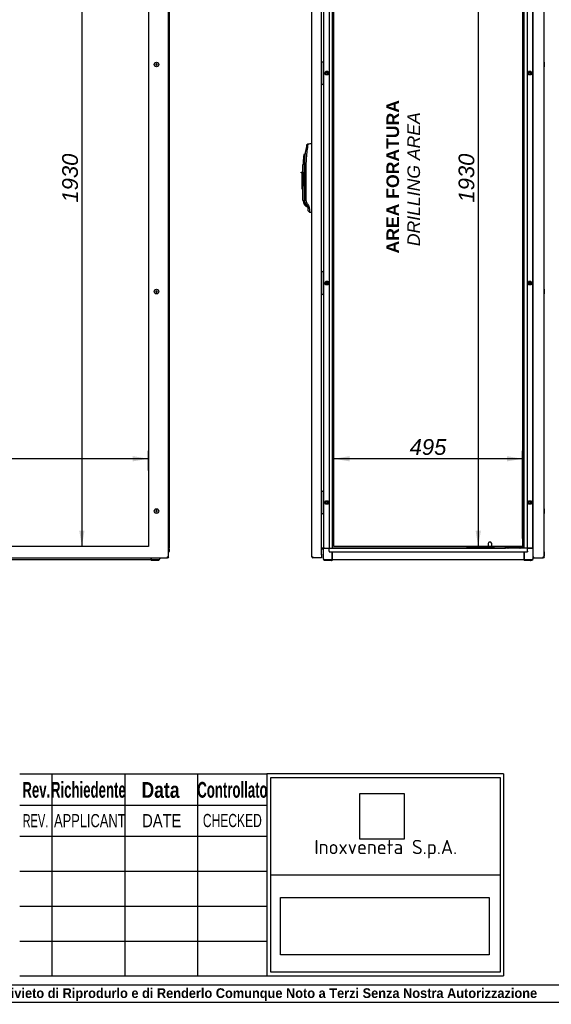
# Model space of a CAD drawing. Extents: x -10 to 412, y 11 to 308.
# Tile 2 of 10: x 115 to 208, y 11 to 183. Entities that reach past the tile are written whole.
import ezdxf
from ezdxf.lldxf.tags import DXFTag

# ---------------------------------------------------------------- set-up
doc = ezdxf.new("R2010")
doc.units = 0
doc.layers.get('0').update_dxf_attribs({"linetype": 'CONTINUOUS'})
for name, color, linetype in [('_TRANSLATION', 7, 'CONTINUOUS'), ('AE00198_03', 7, 'CONTINUOUS'), ('AE00219_00', 7, 'CONTINUOUS'), ('AE00219_03', 7, 'CONTINUOUS'), ('AE00368_00', 7, 'CONTINUOUS'), ('AE00500_10', 7, 'CONTINUOUS'), ('AE00992_10', 7, 'CONTINUOUS'), ('AE00992_15', 7, 'CONTINUOUS'), ('DEFAULT', 7, 'CONTINUOUS'), ('DV2__TRANSLATION', 7, 'CONTINUOUS'), ('DV6__TRANSLATION', 7, 'CONTINUOUS'), ('F0000000_08', 7, 'CONTINUOUS'), ('F0000001_35', 7, 'CONTINUOUS'), ('F0000001_41', 7, 'CONTINUOUS'), ('M0000000_06', 7, 'CONTINUOUS'), ('M0000000_14', 7, 'CONTINUOUS'), ('M0000000_39', 7, 'CONTINUOUS'), ('M0000000_40', 7, 'CONTINUOUS'), ('M0000000_52', 7, 'CONTINUOUS'), ('M0000000_56', 7, 'CONTINUOUS')]:
    doc.layers.add(name, color=color, linetype=linetype)
doc.styles.add('SEACAD_ARIAL', font='arial.ttf')
doc.styles.add('SEACAD_ARIAL_NARROW', font='ARIALN.TTF', dxfattribs={"width": 0.8})
doc.styles.add('SEACAD_ARIALB', font='arialbd.ttf', dxfattribs={"width": 0.9})
doc.styles.add('SEACAD_ARIALI', font='ariali.ttf')
tags = doc.linetypes.add('CENTER2', pattern=[28.575, 19.05, -3.175, 3.175, -3.175]).pattern_tags.tags
tags[10:11] = [DXFTag(74, 4), DXFTag(75, 0), DXFTag(340, '0'), DXFTag(46, 0.0), DXFTag(50, 0.0), DXFTag(44, 0.0), DXFTag(45, 0.0)]
tags[8:9] = [DXFTag(74, 4), DXFTag(75, 0), DXFTag(340, '0'), DXFTag(46, 0.0), DXFTag(50, 0.0), DXFTag(44, 0.0), DXFTag(45, 0.0)]
tags[6:7] = [DXFTag(74, 4), DXFTag(75, 0), DXFTag(340, '0'), DXFTag(46, 0.0), DXFTag(50, 0.0), DXFTag(44, 0.0), DXFTag(45, 0.0)]
tags[4:5] = [DXFTag(74, 4), DXFTag(75, 0), DXFTag(340, '0'), DXFTag(46, 0.0), DXFTag(50, 0.0), DXFTag(44, 0.0), DXFTag(45, 0.0)]
doc.dimstyles.new('ISO', dxfattribs={"dimtxt": 2.75, "dimasz": 2.75, "dimexe": 1.375, "dimexo": 1.375, "dimgap": 0.6875, "dimtad": 1, "dimdec": 1, "dimlfac": 15, "dimtxsty": 'SEACAD_ARIAL', "dimblk1": '_SE_FILLED', "dimblk2": '_SE_FILLED', "dimsah": 1, "dimcen": 1.375, "dimazin": 3, "dimtfac": 0.7, "dimtdec": 3, "dimtmove": 0, "dimatfit": 3})
picture_1 = doc.add_image_def('image1.jpg', size_in_pixel=(55, 57))
picture_2 = doc.add_image_def('image2.bmp', size_in_pixel=(138, 38))

# ---------------------------------------------------------------- blocks, each defined once
blk = doc.blocks.new('SE1')
at = {"layer": 'AE00198_03', "color": 7, "linetype": 'CONTINUOUS'}
for p, q in [((168.19, 175.06), (168.16, 175.06)), ((168.16, 174.36), (168.19, 174.36)), ((168.19, 172.06), (168.16, 172.06)), ((168.16, 171.36), (168.19, 171.36)), ((168.19, 138.4), (168.16, 138.4)), ((168.16, 137.7), (168.19, 137.7)), ((168.19, 135.4), (168.16, 135.4)), ((168.16, 134.7), (168.19, 134.7)), ((168.19, 100.06), (168.16, 100.06)), ((168.16, 99.36), (168.19, 99.36)), ((168.19, 97.06), (168.16, 97.06)), ((168.16, 96.36), (168.19, 96.36))]:
    blk.add_line(p, q, dxfattribs=at)
at = {"layer": 'AE00219_00', "color": 7, "linetype": 'CONTINUOUS'}
for p, q in [((194.07, 90.25), (194.09, 90.23)), ((194.49, 90.23), (194.09, 90.23)), ((194.09, 90.23), (194.09, 90.21)), ((194.49, 90.23), (194.52, 90.25)), ((194.49, 90.21), (194.49, 90.23)), ((195.74, 90.25), (195.76, 90.23)), ((196.16, 90.23), (195.76, 90.23)), ((195.76, 90.23), (195.76, 90.21)), ((196.16, 90.23), (196.18, 90.25)), ((196.16, 90.21), (196.16, 90.23)), ((200.74, 90.25), (200.76, 90.23)), ((201.16, 90.23), (200.76, 90.23)), ((200.76, 90.23), (200.76, 90.21)), ((201.16, 90.23), (201.18, 90.25)), ((201.16, 90.21), (201.16, 90.23)), ((202.41, 90.25), (202.43, 90.23)), ((202.83, 90.23), (202.43, 90.23)), ((202.43, 90.23), (202.43, 90.21)), ((202.83, 90.23), (202.85, 90.25)), ((202.83, 90.21), (202.83, 90.23))]:
    blk.add_line(p, q, dxfattribs=at)
at = {"layer": 'AE00219_03', "color": 7, "linetype": 'CONTINUOUS'}
for p, q in [((207.11, 175.11), (207.09, 175.11)), ((207.09, 174.31), (207.11, 174.31)), ((207.11, 174.31), (207.11, 175.11)), ((207.11, 135.45), (207.09, 135.45)), ((207.09, 134.65), (207.11, 134.65)), ((207.11, 134.65), (207.11, 135.45)), ((207.11, 97.11), (207.09, 97.11)), ((207.09, 96.31), (207.11, 96.31)), ((207.11, 96.31), (207.11, 97.11)), ((207.11, 89.61), (207.09, 89.61)), ((207.11, 88.81), (207.11, 89.61)), ((207.09, 88.81), (207.11, 88.81))]:
    blk.add_line(p, q, dxfattribs=at)
at = {"layer": 'AE00368_00', "color": 7, "linetype": 'CONTINUOUS'}
for p, q in [((193.66, 90.25), (193.61, 90.25)), ((193.61, 90.25), (193.61, 90.21)), ((194.97, 90.21), (194.97, 90.25)), ((195.28, 90.25), (195.28, 90.21)), ((196.64, 90.21), (196.64, 90.25)), ((200.33, 90.25), (200.28, 90.25)), ((200.28, 90.25), (200.28, 90.21)), ((201.64, 90.21), (201.64, 90.25)), ((201.95, 90.25), (201.95, 90.21)), ((203.31, 90.21), (203.31, 90.25))]:
    blk.add_line(p, q, dxfattribs=at)
for centre, start, end in [((193.87, 90.2), 16.6015, 90), ((194.72, 90.2), 90, 163.3985), ((195.53, 90.2), 16.6015, 90), ((196.39, 90.2), 90, 163.3985), ((200.53, 90.2), 16.6015, 90), ((201.39, 90.2), 90, 163.3985), ((202.2, 90.2), 16.6015, 90), ((203.05, 90.2), 90, 163.3985)]:
    blk.add_arc(centre, 0.0467, start, end, dxfattribs=at)
at = {"layer": 'AE00500_10', "color": 7, "linetype": 'CONTINUOUS'}
for p, q in [((205.09, 175.03), (205.13, 175.03)), ((205.13, 174.4), (205.09, 174.4)), ((168.7, 173.22), (168.88, 173.53)), ((168.88, 172.9), (168.7, 173.21)), ((168.77, 173.21), (168.92, 173.46)), ((168.92, 172.96), (168.77, 173.21)), ((168.88, 173.53), (169.24, 173.53)), ((169.24, 172.9), (168.88, 172.9)), ((168.92, 173.46), (169.2, 173.46)), ((169.2, 172.96), (168.92, 172.96)), ((169.2, 173.46), (169.35, 173.21)), ((169.35, 173.21), (169.2, 172.96)), ((169.24, 173.53), (169.42, 173.22)), ((169.42, 173.21), (169.24, 172.9)), ((204.17, 173.22), (204.35, 173.53)), ((204.35, 172.9), (204.17, 173.21)), ((204.24, 173.21), (204.38, 173.46)), ((204.38, 172.96), (204.24, 173.21)), ((204.35, 173.53), (204.71, 173.53)), ((204.71, 172.9), (204.35, 172.9)), ((204.38, 173.46), (204.67, 173.46)), ((204.67, 172.96), (204.38, 172.96)), ((204.67, 173.46), (204.82, 173.21)), ((204.82, 173.21), (204.67, 172.96)), ((204.71, 173.53), (204.89, 173.22)), ((204.89, 173.21), (204.71, 172.9)), ((205.09, 172.03), (205.13, 172.03)), ((205.13, 171.4), (205.09, 171.4)), ((205.09, 138.36), (205.13, 138.36)), ((205.13, 137.73), (205.09, 137.73)), ((168.7, 136.55), (168.88, 136.86)), ((168.88, 136.24), (168.7, 136.55)), ((168.77, 136.55), (168.92, 136.8)), ((168.92, 136.3), (168.77, 136.55)), ((168.88, 136.86), (169.24, 136.86)), ((169.24, 136.23), (168.88, 136.23)), ((168.92, 136.8), (169.2, 136.8)), ((169.2, 136.3), (168.92, 136.3)), ((169.2, 136.8), (169.35, 136.55)), ((169.35, 136.55), (169.2, 136.3)), ((169.24, 136.86), (169.42, 136.55)), ((169.42, 136.55), (169.24, 136.24)), ((204.17, 136.55), (204.35, 136.86)), ((204.35, 136.24), (204.17, 136.55)), ((204.24, 136.55), (204.38, 136.8)), ((204.38, 136.3), (204.24, 136.55)), ((204.35, 136.86), (204.71, 136.86)), ((204.71, 136.23), (204.35, 136.23)), ((204.38, 136.8), (204.67, 136.8)), ((204.67, 136.3), (204.38, 136.3)), ((204.67, 136.8), (204.82, 136.55)), ((204.82, 136.55), (204.67, 136.3)), ((204.71, 136.86), (204.89, 136.55)), ((204.89, 136.55), (204.71, 136.24)), ((205.09, 135.36), (205.13, 135.36)), ((205.13, 134.73), (205.09, 134.73)), ((205.09, 100.03), (205.13, 100.03)), ((168.7, 98.22), (168.88, 98.53)), ((168.88, 97.9), (168.7, 98.21)), ((168.77, 98.21), (168.92, 98.46)), ((168.92, 97.96), (168.77, 98.21)), ((168.88, 98.53), (169.24, 98.53)), ((168.92, 98.46), (169.2, 98.46)), ((169.2, 98.46), (169.35, 98.21)), ((169.35, 98.21), (169.2, 97.96)), ((169.24, 98.53), (169.42, 98.22)), ((169.42, 98.21), (169.24, 97.9)), ((204.17, 98.22), (204.35, 98.53)), ((204.35, 97.9), (204.17, 98.21)), ((204.24, 98.21), (204.38, 98.46)), ((204.38, 97.96), (204.24, 98.21)), ((204.35, 98.53), (204.71, 98.53)), ((204.38, 98.46), (204.67, 98.46)), ((204.67, 98.46), (204.82, 98.21)), ((204.82, 98.21), (204.67, 97.96)), ((204.71, 98.53), (204.89, 98.22)), ((204.89, 98.21), (204.71, 97.9)), ((205.13, 99.4), (205.09, 99.4)), ((169.24, 97.9), (168.88, 97.9)), ((169.2, 97.96), (168.92, 97.96)), ((204.71, 97.9), (204.35, 97.9)), ((204.67, 97.96), (204.38, 97.96)), ((205.09, 97.03), (205.13, 97.03)), ((205.13, 96.4), (205.09, 96.4))]:
    blk.add_line(p, q, dxfattribs=at)
for centre in [(169.06, 173.21), (204.53, 173.21), (169.06, 136.55), (204.53, 136.55), (169.06, 98.21), (204.53, 98.21)]:
    blk.add_circle(centre, 0.164, dxfattribs=at)
for centre, radius, start, end in [((168.7, 173.21), 0.00333, 150, 210), ((169.06, 173.21), 0.2, 75, 15), ((168.88, 173.52), 0.00333, 90, 150), ((168.88, 172.9), 0.00333, 210, 270), ((169.24, 173.52), 0.00333, 30, 90), ((169.24, 172.9), 0.00333, 270, 330), ((169.42, 173.21), 0.00333, 330, 30), ((204.17, 173.21), 0.00333, 150, 210), ((204.53, 173.21), 0.2, 75, 15), ((204.35, 173.52), 0.00333, 90, 150), ((204.35, 172.9), 0.00333, 210, 270), ((204.71, 173.52), 0.00333, 30, 90), ((204.71, 172.9), 0.00333, 270, 330), ((204.88, 173.21), 0.00333, 330, 30), ((168.7, 136.55), 0.00333, 150, 210), ((169.06, 136.55), 0.2, 75, 15), ((168.88, 136.86), 0.00333, 90, 150), ((168.88, 136.24), 0.00333, 210, 270), ((169.24, 136.86), 0.00333, 30, 90), ((169.24, 136.24), 0.00333, 270, 330), ((169.42, 136.55), 0.00333, 330, 30), ((204.17, 136.55), 0.00333, 150, 210), ((204.53, 136.55), 0.2, 75, 15), ((204.35, 136.86), 0.00333, 90, 150), ((204.35, 136.24), 0.00333, 210, 270), ((204.71, 136.86), 0.00333, 30, 90), ((204.71, 136.24), 0.00333, 270, 330), ((204.88, 136.55), 0.00333, 330, 30), ((168.7, 98.21), 0.00333, 150, 210), ((169.06, 98.21), 0.2, 75, 15), ((168.88, 98.52), 0.00333, 90, 150), ((169.24, 98.52), 0.00333, 30, 90), ((169.42, 98.21), 0.00333, 330, 30), ((204.17, 98.21), 0.00333, 150, 210), ((204.53, 98.21), 0.2, 75, 15), ((204.35, 98.52), 0.00333, 90, 150), ((204.71, 98.52), 0.00333, 30, 90), ((204.88, 98.21), 0.00333, 330, 30), ((168.88, 97.9), 0.00333, 210, 270), ((169.24, 97.9), 0.00333, 270, 330), ((204.35, 97.9), 0.00333, 210, 270), ((204.71, 97.9), 0.00333, 270, 330)]:
    blk.add_arc(centre, radius, start, end, dxfattribs=at)
at = {"layer": 'AE00992_10', "color": 7, "linetype": 'CONTINUOUS'}
for p, q in [((165.75, 160.82), (165.52, 160.63)), ((166.41, 160.85), (166.43, 160.85)), ((165.16, 158.28), (164.96, 158.3)), ((165.26, 159.14), (165.06, 158.97)), ((165.2, 157.18), (165.23, 158.28)), ((165.23, 158.37), (165.37, 159.69)), ((165.23, 158.28), (165.23, 158.37)), ((165.31, 159.14), (165.26, 159.14)), ((165.59, 159.65), (165.37, 159.69)), ((164.89, 155.92), (164.89, 157.18)), ((165.09, 157.18), (165.09, 151.02)), ((165.2, 151.03), (165.2, 157.18)), ((165.42, 157.18), (165.42, 151.03)), ((164.56, 155.78), (164.56, 155.92)), ((164.56, 155.92), (164.73, 155.92)), ((164.73, 155.78), (164.56, 155.78)), ((164.73, 155.92), (164.89, 155.92)), ((164.73, 155.92), (164.73, 155.78)), ((164.73, 153.52), (164.73, 155.78)), ((164.89, 155.92), (164.89, 153.52)), ((164.73, 152.92), (164.73, 153.52)), ((164.89, 153.52), (164.73, 153.52)), ((164.89, 153.52), (164.89, 153.47)), ((164.89, 151.02), (164.89, 153.47)), ((164.73, 152.92), (164.89, 152.92)), ((165.28, 150.08), (165.13, 150.26)), ((165.28, 150.08), (165.42, 149.95)), ((165.39, 150.32), (165.4, 150.32)), ((165.46, 150.23), (165.4, 150.32)), ((165.42, 149.95), (165.76, 149.8)), ((165.44, 150.2), (165.5, 150.17)), ((165.64, 150.37), (165.46, 150.23)), ((165.66, 149.96), (165.46, 150.23)), ((165.64, 150.37), (165.84, 150.1)), ((165.84, 150.1), (165.66, 149.96)), ((165.76, 149.82), (165.66, 149.96)), ((165.94, 149.93), (165.76, 149.82)), ((165.84, 150.1), (165.94, 149.93)), ((165.83, 149.17), (165.83, 149.62)), ((166.05, 149.5), (165.83, 149.62)), ((165.83, 149.17), (166.06, 148.93)), ((166.06, 148.93), (166.06, 148.93)), ((166.43, 148.91), (166.41, 148.92))]:
    blk.add_line(p, q, dxfattribs=at)
for centre, radius, start, end in [((183.41, 157.18), 18.21, 169.0809, 172.0958), ((184.38, 157.77), 18.88, 170.6918, 174.277), ((174.56, 157.18), 9.66, 173.3301, 180), ((174.56, 157.18), 9.66, 169.3078, 173.3301), ((174.56, 157.18), 9.46, 173.3301, 180), ((181.05, 156.86), 15.95, 171.7754, 174.8738), ((183.41, 157.18), 18.21, 173.6973, 173.7967), ((183.37, 157.18), 17.95, 172.0905, 180.0053), ((166.23, 151.02), 1.33, 180, 214.7721), ((166.23, 151.02), 1.13, 180, 226.2292), ((165.06, 149), 1.27, 72.2752, 86.6201), ((166.52, 151.03), 1.1, 180.0222, 216.789), ((165.49, 149.62), 0.333, 359.9994, 36.8112), ((165.21, 149.51), 0.845, 359.3937, 29.8475), ((180.41, 149.29), 14.36, 179.1395, 181.4422)]:
    blk.add_arc(centre, radius, start, end, dxfattribs=at)
for centre, major_axis, start_param, end_param in [((166.45, 159.68), (33.43, 1.17), 1.570796, 1.590473), ((166.45, 150.08), (33.43, -1.17), 4.701927, 4.712389)]:
    blk.add_ellipse(centre, major_axis=major_axis, ratio=0.034878, start_param=start_param, end_param=end_param, dxfattribs=at)
for points, degree, knots in [([(165.39, 150.32), (165.3, 150.48), (165.25, 150.66), (165.2, 150.84), (165.2, 151.03)], 2, [0, 0, 0, 0.5, 0.5, 1, 1, 1]), ([(165.69, 149.93), (165.69, 149.92), (165.69, 149.91), (165.7, 149.9), (165.71, 149.89), (165.71, 149.88), (165.72, 149.87), (165.72, 149.86), (165.73, 149.85), (165.73, 149.85), (165.74, 149.84), (165.74, 149.83), (165.75, 149.83), (165.75, 149.82), (165.75, 149.82), (165.75, 149.81), (165.76, 149.81), (165.76, 149.81), (165.76, 149.81), (165.76, 149.81), (165.76, 149.8), (165.76, 149.8), (165.76, 149.8)], 3, [0, 0, 0, 0, 0.0259325, 0.051743, 0.0774354, 0.1030134, 0.128481, 0.1538419, 0.1791003, 0.2042602, 0.2293255, 0.2543005, 0.2791893, 0.303996, 0.328725, 0.3533805, 0.3779669, 0.4024885, 0.4269496, 0.4513548, 0.4757085, 0.5000152, 0.5000152, 0.5000152, 0.5000152])]:
    blk.add_open_spline(points, degree=degree, knots=knots, dxfattribs=at)
at = {"layer": 'AE00992_15', "color": 7, "linetype": 'CONTINUOUS'}
blk.add_line((170.13, 157.58), (170.13, 158.84), dxfattribs=at)
for centre, start, end in [((169.99, 158.85), 358.2353, 60), ((169.99, 157.58), 300, 1.6795)]:
    blk.add_arc(centre, 0.133, start, end, dxfattribs=at)
at = {"layer": 'DV2__TRANSLATION', "color": 7, "linetype": 'CENTER2'}
for p, q in [((170.29, 90.55), (170.29, 219.21)), ((203.29, 219.21), (203.29, 90.55)), ((203.29, 90.55), (170.29, 90.55))]:
    blk.add_line(p, q, dxfattribs=at)
at = {"layer": 'F0000000_08', "color": 7, "linetype": 'CONTINUOUS'}
for p, q in [((168.16, 175.17), (168.18, 175.2)), ((168.19, 171.25), (168.19, 175.18)), ((168.22, 175.21), (168.23, 175.21)), ((168.23, 175.21), (168.26, 175.21)), ((168.26, 175.21), (168.43, 175.21)), ((168.43, 175.21), (168.46, 175.21)), ((168.49, 175.18), (168.49, 171.25)), ((168.18, 171.23), (168.16, 171.26)), ((168.21, 171.21), (168.22, 171.21)), ((168.23, 171.21), (168.22, 171.21)), ((168.26, 171.21), (168.23, 171.21)), ((168.43, 171.21), (168.26, 171.21)), ((168.46, 171.21), (168.43, 171.21)), ((168.16, 138.5), (168.18, 138.53)), ((168.19, 134.58), (168.19, 138.51)), ((168.22, 138.55), (168.23, 138.55)), ((168.23, 138.55), (168.26, 138.55)), ((168.26, 138.55), (168.43, 138.55)), ((168.43, 138.55), (168.46, 138.55)), ((168.49, 138.51), (168.49, 134.58)), ((168.18, 134.56), (168.16, 134.59)), ((168.21, 134.55), (168.22, 134.55)), ((168.23, 134.55), (168.22, 134.55)), ((168.26, 134.55), (168.23, 134.55)), ((168.43, 134.55), (168.26, 134.55)), ((168.46, 134.55), (168.43, 134.55)), ((168.16, 100.17), (168.18, 100.2)), ((168.19, 96.25), (168.19, 100.18)), ((168.22, 100.21), (168.23, 100.21)), ((168.23, 100.21), (168.26, 100.21)), ((168.26, 100.21), (168.43, 100.21)), ((168.43, 100.21), (168.46, 100.21)), ((168.49, 100.18), (168.49, 96.25)), ((168.18, 96.23), (168.16, 96.26)), ((168.21, 96.21), (168.22, 96.21)), ((168.23, 96.21), (168.22, 96.21)), ((168.26, 96.21), (168.23, 96.21)), ((168.43, 96.21), (168.26, 96.21)), ((168.46, 96.21), (168.43, 96.21))]:
    blk.add_line(p, q, dxfattribs=at)
for centre, start, end in [((168.21, 175.18), 90, 143.1301), ((168.23, 175.18), 90, 180), ((168.46, 175.18), 0, 90), ((168.21, 171.25), 216.8699, 270), ((168.23, 171.25), 180, 270), ((168.46, 171.25), 270, 0), ((168.21, 138.51), 90, 143.1301), ((168.23, 138.51), 90, 180), ((168.46, 138.51), 0, 90), ((168.21, 134.58), 216.8699, 270), ((168.23, 134.58), 180, 270), ((168.46, 134.58), 270, 0), ((168.21, 100.18), 90, 143.1301), ((168.23, 100.18), 90, 180), ((168.46, 100.18), 0, 90), ((168.21, 96.25), 216.8699, 270), ((168.23, 96.25), 180, 270), ((168.46, 96.25), 270, 0)]:
    blk.add_arc(centre, 0.0333, start, end, dxfattribs=at)
at = {"layer": 'F0000001_35', "color": 7, "linetype": 'CONTINUOUS'}
for p, q in [((166.43, 88.73), (166.43, 221.03)), ((168.16, 89.21), (168.16, 220.55)), ((166.43, 88.73), (166.61, 88.73)), ((168.16, 88.55), (166.61, 88.55)), ((166.61, 88.55), (166.61, 88.55)), ((168.16, 89.21), (168.01, 89.21)), ((168.01, 89.21), (168.16, 89.21)), ((168.01, 89.21), (168.01, 89.21)), ((168.01, 89.21), (168.01, 89.21)), ((168.16, 89.21), (168.16, 88.73)), ((168.16, 88.73), (168.16, 88.55))]:
    blk.add_line(p, q, dxfattribs=at)
for centre, radius, start, end in [((166.61, 88.73), 0.187, 180, 270), ((178.21, 88.72), 11.6, 179.9482, 180.8703)]:
    blk.add_arc(centre, radius, start, end, dxfattribs=at)
at = {"layer": 'F0000001_41', "color": 7, "linetype": 'CONTINUOUS'}
for p, q in [((205.13, 88.65), (205.13, 221.11)), ((207.09, 88.73), (207.09, 221.03)), ((205.13, 88.65), (205.23, 88.65)), ((205.13, 88.55), (205.13, 88.65)), ((205.13, 88.65), (205.23, 88.65)), ((205.13, 88.55), (205.23, 88.55)), ((205.23, 88.65), (205.31, 88.73)), ((205.23, 88.65), (205.31, 88.73)), ((205.23, 88.55), (205.23, 88.65)), ((205.23, 88.55), (206.91, 88.55)), ((206.91, 88.73), (207.09, 88.73)), ((206.91, 88.55), (206.91, 88.55)), ((207.08, 88.67), (207.09, 88.66))]:
    blk.add_line(p, q, dxfattribs=at)
for centre, radius, start, end in [((206.91, 88.73), 0.187, 270, 360), ((195.31, 88.72), 11.6, 359.1297, 0.0518)]:
    blk.add_arc(centre, radius, start, end, dxfattribs=at)
at = {"layer": 'M0000000_06', "color": 7, "linetype": 'CONTINUOUS'}
for p, q in [((168.66, 90.21), (168.44, 90.21)), ((168.44, 90.15), (168.44, 90.21)), ((168.44, 90.15), (168.44, 88.38)), ((168.66, 90.15), (168.44, 90.15)), ((168.49, 88.38), (168.49, 90.15)), ((168.66, 90.21), (169.46, 90.21)), ((169.46, 90.15), (168.66, 90.15)), ((169.99, 88.38), (169.99, 89.61)), ((170.06, 88.38), (170.06, 89.61)), ((203.53, 89.61), (203.53, 88.38)), ((203.59, 89.61), (203.59, 88.38)), ((204.93, 90.21), (204.13, 90.21)), ((204.93, 90.15), (204.13, 90.15)), ((205.13, 90.21), (204.93, 90.21)), ((205.13, 90.15), (204.93, 90.15)), ((205.09, 90.15), (205.09, 88.38)), ((169.99, 88.21), (168.66, 88.21)), ((168.66, 88.16), (168.93, 88.16)), ((168.93, 88.1), (168.93, 88.21)), ((169.06, 88.08), (168.94, 88.08)), ((169.79, 88.08), (169.06, 88.08)), ((169.91, 88.08), (169.79, 88.08)), ((169.93, 88.1), (169.93, 88.21)), ((169.93, 88.16), (169.99, 88.16)), ((169.99, 88.16), (169.99, 88.38)), ((169.99, 88.16), (170.06, 88.16)), ((170.06, 88.16), (170.06, 88.38)), ((203.53, 88.38), (203.53, 88.16)), ((203.59, 88.16), (203.53, 88.16)), ((203.59, 88.38), (203.59, 88.16)), ((204.93, 88.21), (203.59, 88.21)), ((203.59, 88.16), (203.66, 88.16)), ((203.66, 88.1), (203.66, 88.21)), ((203.79, 88.08), (203.68, 88.08)), ((204.53, 88.08), (203.79, 88.08)), ((204.64, 88.08), (204.53, 88.08)), ((204.66, 88.1), (204.66, 88.21)), ((204.66, 88.16), (204.93, 88.16)), ((205.14, 88.65), (205.14, 88.65)), ((205.14, 88.38), (205.14, 88.55))]:
    blk.add_line(p, q, dxfattribs=at)
for centre, radius, start, end in [((168.66, 88.38), 0.217, 180, 270), ((168.66, 88.38), 0.167, 180, 270), ((168.94, 88.1), 0.0167, 180, 270), ((169.91, 88.1), 0.0167, 270, 0), ((203.68, 88.1), 0.0167, 180, 270), ((204.64, 88.1), 0.0167, 270, 0), ((204.93, 88.38), 0.167, 270, 0), ((204.93, 88.38), 0.217, 270, 0)]:
    blk.add_arc(centre, radius, start, end, dxfattribs=at)
at = {"layer": 'M0000000_14', "color": 7, "linetype": 'CONTINUOUS'}
for p, q in [((169.46, 219.55), (169.46, 90.21)), ((170.06, 90.21), (170.06, 219.55)), ((203.53, 219.55), (203.53, 90.21)), ((204.13, 90.21), (204.13, 219.55)), ((205.09, 90.21), (205.09, 219.55)), ((168.49, 209.58), (168.49, 175.18)), ((168.49, 171.25), (168.49, 138.51)), ((168.49, 134.58), (168.49, 100.18)), ((168.49, 96.25), (168.49, 90.21)), ((168.41, 90.21), (168.16, 90.21)), ((168.44, 90.21), (168.41, 90.21)), ((169.54, 90.21), (169.46, 90.21)), ((169.54, 90.21), (169.81, 90.21)), ((169.81, 90.21), (170.06, 90.21)), ((203.77, 90.21), (203.53, 90.21)), ((204.04, 90.21), (203.77, 90.21)), ((204.04, 90.21), (204.13, 90.21))]:
    blk.add_line(p, q, dxfattribs=at)
at = {"layer": 'M0000000_39', "color": 7, "linetype": 'CONTINUOUS'}
for p, q in [((169.46, 89.97), (169.46, 90.21)), ((169.46, 89.7), (169.46, 89.97)), ((169.46, 89.7), (169.46, 89.61)), ((169.46, 89.61), (204.13, 89.61)), ((203.53, 90.21), (170.06, 90.21)), ((204.13, 89.97), (204.13, 90.21)), ((204.13, 89.7), (204.13, 89.97)), ((204.13, 89.7), (204.13, 89.61)), ((203.53, 88.21), (170.06, 88.21))]:
    blk.add_line(p, q, dxfattribs=at)
at = {"layer": 'M0000000_40', "color": 7, "linetype": 'CONTINUOUS'}
for q in [(200.28, 90.21), (170.08, 90.21)]:
    blk.add_line((170.08, 90.21), q, dxfattribs=at)
at = {"layer": 'M0000000_52', "color": 7, "linetype": 'CONTINUOUS'}
for p, q in [((168.16, 90.13), (168.36, 90.13)), ((168.36, 90.13), (168.16, 90.13)), ((168.36, 90.05), (168.16, 90.05)), ((168.36, 90.21), (168.36, 90.13)), ((168.36, 90.13), (168.44, 90.13)), ((168.36, 90.13), (168.36, 90.05))]:
    blk.add_line(p, q, dxfattribs=at)
for radius, start in [(0.213, 67.0066), (0.133, 51.3178)]:
    blk.add_arc((168.36, 89.91), radius, start, 90, dxfattribs=at)
at = {"layer": 'M0000000_56', "color": 7, "linetype": 'CONTINUOUS'}
for p, q in [((197.42, 91.3), (197.26, 91.02)), ((197.74, 91.31), (197.45, 91.31)), ((197.92, 91.02), (197.77, 91.3)), ((193.63, 90.28), (193.63, 90.41)), ((193.63, 90.25), (193.63, 90.28)), ((193.66, 90.45), (193.96, 90.45)), ((193.96, 90.25), (193.66, 90.25)), ((193.96, 90.45), (196.43, 90.45)), ((196.43, 90.25), (193.96, 90.25)), ((196.43, 90.45), (196.73, 90.45)), ((196.73, 90.25), (196.43, 90.25)), ((196.73, 90.45), (197.03, 90.45)), ((196.76, 90.25), (196.73, 90.25)), ((196.76, 90.41), (196.76, 90.28)), ((197.03, 90.45), (197.96, 90.45)), ((197.96, 90.25), (197.03, 90.25)), ((197.26, 91.01), (197.26, 90.48)), ((197.93, 90.48), (197.93, 91.01)), ((197.96, 90.45), (198.26, 90.45)), ((198.26, 90.25), (197.96, 90.25)), ((198.29, 90.41), (198.29, 90.28)), ((200.29, 90.28), (200.29, 90.41)), ((200.29, 90.25), (200.29, 90.28)), ((200.33, 90.45), (200.63, 90.45)), ((200.63, 90.25), (200.33, 90.25)), ((200.63, 90.45), (203.09, 90.45)), ((203.09, 90.25), (200.63, 90.25)), ((203.09, 90.45), (203.39, 90.45)), ((203.39, 90.25), (203.09, 90.25)), ((203.39, 90.45), (203.53, 90.45)), ((203.42, 90.25), (203.39, 90.25)), ((203.43, 90.41), (203.43, 90.28))]:
    blk.add_line(p, q, dxfattribs=at)
for centre, radius, start, end in [((197.45, 91.28), 0.0333, 90, 150.9454), ((197.74, 91.28), 0.0333, 29.0546, 90), ((193.66, 90.41), 0.0333, 90, 180), ((193.66, 90.28), 0.0333, 180, 270), ((196.73, 90.41), 0.0333, 0, 90), ((196.73, 90.28), 0.0333, 270, 0), ((197.03, 89.98), 0.267, 90, 118.955), ((197.23, 90.48), 0.0333, 270, 0), ((197.29, 91.01), 0.0333, 150.9454, 180), ((197.89, 91.01), 0.0333, 0, 29.0546), ((197.96, 90.48), 0.0333, 180, 270), ((198.26, 90.41), 0.0333, 0, 90), ((198.26, 90.28), 0.0333, 270, 0), ((200.33, 90.41), 0.0333, 90, 180), ((200.33, 90.28), 0.0333, 180, 270), ((203.39, 90.41), 0.0333, 0, 90), ((203.39, 90.28), 0.0333, 270, 0)]:
    blk.add_arc(centre, radius, start, end, dxfattribs=at)
blk = doc.blocks.new('SE5')
at = {"layer": 'AE00219_03', "color": 7, "linetype": 'CONTINUOUS'}
for p, q in [((139.28, 174.87), (139.15, 174.79)), ((139.15, 174.79), (139.15, 174.64)), ((139.15, 174.64), (139.28, 174.56)), ((139.41, 174.79), (139.28, 174.87)), ((139.28, 174.56), (139.41, 174.64)), ((139.41, 174.64), (139.41, 174.79)), ((139.28, 135.2), (139.15, 135.13)), ((139.15, 135.13), (139.15, 134.97)), ((139.15, 134.97), (139.28, 134.89)), ((139.41, 135.13), (139.28, 135.2)), ((139.28, 134.89), (139.41, 134.97)), ((139.41, 134.97), (139.41, 135.13)), ((139.28, 96.87), (139.15, 96.79)), ((139.15, 96.79), (139.15, 96.64)), ((139.15, 96.64), (139.28, 96.56)), ((139.41, 96.79), (139.28, 96.87)), ((139.28, 96.56), (139.41, 96.64)), ((139.41, 96.64), (139.41, 96.79))]:
    blk.add_line(p, q, dxfattribs=at)
for centre in [(139.28, 174.71), (139.28, 135.05), (139.28, 96.71)]:
    blk.add_circle(centre, 0.4, dxfattribs=at)
at = {"layer": 'DV6__TRANSLATION', "color": 7, "linetype": 'CENTER2'}
for p, q in [((137.88, 219.21), (137.88, 90.55)), ((137.88, 90.55), (38.55, 90.55))]:
    blk.add_line(p, q, dxfattribs=at)
at = {"layer": 'F0000001_41', "color": 7, "linetype": 'CONTINUOUS'}
for p, q in [((141.41, 88.73), (141.41, 221.03)), ((35.2, 88.55), (141.23, 88.55)), ((141.41, 88.73), (141.23, 88.73)), ((141.23, 88.55), (141.23, 88.55))]:
    blk.add_line(p, q, dxfattribs=at)
for centre, radius, start, end in [((130.96, 88.71), 10.27, 359.0701, 0.1114), ((141.23, 88.73), 0.187, 270, 0)]:
    blk.add_arc(centre, radius, start, end, dxfattribs=at)
at = {"layer": 'M0000000_06', "color": 7, "linetype": 'CONTINUOUS'}
for p, q in [((138.28, 88.55), (138.28, 88.38)), ((138.28, 88.38), (138.28, 88.16)), ((138.35, 88.16), (138.28, 88.16)), ((138.35, 88.55), (138.35, 88.38)), ((138.35, 88.38), (138.35, 88.16)), ((139.68, 88.21), (138.35, 88.21)), ((138.35, 88.16), (138.41, 88.16)), ((138.41, 88.1), (138.41, 88.21)), ((138.55, 88.08), (138.43, 88.08)), ((139.28, 88.08), (138.55, 88.08)), ((139.4, 88.08), (139.28, 88.08)), ((139.41, 88.1), (139.41, 88.21)), ((139.41, 88.16), (139.68, 88.16)), ((139.85, 88.55), (139.85, 88.38)), ((139.9, 88.38), (139.9, 88.55))]:
    blk.add_line(p, q, dxfattribs=at)
for centre, radius, start, end in [((138.43, 88.1), 0.0167, 180, 270), ((139.4, 88.1), 0.0167, 270, 0), ((139.68, 88.38), 0.167, 270, 0), ((139.68, 88.38), 0.217, 270, 0)]:
    blk.add_arc(centre, radius, start, end, dxfattribs=at)
at = {"layer": 'M0000000_14', "color": 7, "linetype": 'CONTINUOUS'}
for p, q in [((141.55, 90.21), (141.55, 219.55)), ((141.41, 90.21), (141.55, 90.21))]:
    blk.add_line(p, q, dxfattribs=at)
at = {"layer": 'M0000000_39', "color": 7, "linetype": 'CONTINUOUS'}
for p, q in [((141.46, 89.7), (141.46, 89.96)), ((141.47, 89.97), (141.47, 89.7)), ((141.55, 89.7), (141.55, 89.97))]:
    blk.add_line(p, q, dxfattribs=at)
for centre, radius, start, end in [((141.3, 89.97), 0.247, 0, 62.6478), ((141.3, 89.97), 0.167, 0, 47.1564), ((141.29, 89.96), 0.167, 0, 43.9455), ((141.46, 89.7), 0.0833, 233.1301, 0), ((141.46, 89.7), 0.00333, 180, 0)]:
    blk.add_arc(centre, radius, start, end, dxfattribs=at)
at = {"layer": 'M0000000_52', "color": 7, "linetype": 'CONTINUOUS'}
blk.add_line((138.28, 88.21), (38.15, 88.21), dxfattribs=at)
blk = doc.blocks.new('DMBLK140')
at = {"layer": '_TRANSLATION', "linetype": 'CONTINUOUS'}
for points in [[(125.78, 216.46), (126.7, 216.46), (126.24, 219.21)], [(125.78, 93.3), (126.24, 90.55), (126.7, 93.3)]]:
    blk.add_hatch(color=7, dxfattribs=at).paths.add_polyline_path(points)
at = {"layer": '_TRANSLATION', "color": 7, "linetype": 'CONTINUOUS'}
for p, q in [((129.28, 219.21), (124.86, 219.21)), ((126.24, 219.21), (126.24, 90.55)), ((128.43, 90.55), (124.86, 90.55))]:
    blk.add_line(p, q, dxfattribs=at)
at = {"layer": '_TRANSLATION', "color": 7, "linetype": 'CONTINUOUS', "style": 'SEACAD_ARIALI'}
blk.add_text('1930', height=2.75, rotation=90, dxfattribs=at).set_placement((125.55, 150.6))
blk = doc.blocks.new('_SE_FILLED')
at = {"color": 0}
blk.add_line((0, 0), (-1, 0), dxfattribs=at)
blk.add_solid([(0, 0), (-1, -0.1665), (-1, 0.1665), (0, 0)], dxfattribs=at)
blk = doc.blocks.new('DMBLK141')
at = {"layer": '_TRANSLATION', "linetype": 'CONTINUOUS'}
for points in [[(41.3, 106.31), (38.55, 105.85), (41.3, 105.39)], [(135.13, 106.31), (135.13, 105.39), (137.88, 105.85)]]:
    blk.add_hatch(color=7, dxfattribs=at).paths.add_polyline_path(points)
at = {"layer": '_TRANSLATION', "color": 7, "linetype": 'CONTINUOUS'}
for p, q in [((38.55, 103.11), (38.55, 107.22)), ((137.88, 103.79), (137.88, 107.22)), ((137.88, 105.85), (38.55, 105.85))]:
    blk.add_line(p, q, dxfattribs=at)
at = {"layer": '_TRANSLATION', "color": 7, "linetype": 'CONTINUOUS', "style": 'SEACAD_ARIALI'}
blk.add_text('1490', height=2.75, dxfattribs=at).set_placement((83.94, 106.53))
blk = doc.blocks.new('DMBLK142')
at = {"layer": '_TRANSLATION', "linetype": 'CONTINUOUS'}
for points in [[(195.08, 216.46), (196, 216.46), (195.54, 219.21)], [(195.08, 93.3), (195.54, 90.55), (196, 93.3)]]:
    blk.add_hatch(color=7, dxfattribs=at).paths.add_polyline_path(points)
at = {"layer": '_TRANSLATION', "color": 7, "linetype": 'CONTINUOUS'}
for p, q in [((201.92, 219.21), (194.16, 219.21)), ((195.54, 219.21), (195.54, 90.55)), ((201.92, 90.55), (194.16, 90.55))]:
    blk.add_line(p, q, dxfattribs=at)
at = {"layer": '_TRANSLATION', "color": 7, "linetype": 'CONTINUOUS', "style": 'SEACAD_ARIALI'}
blk.add_text('1930', height=2.75, rotation=90, dxfattribs=at).set_placement((194.85, 150.6))
blk = doc.blocks.new('DMBLK143')
at = {"layer": '_TRANSLATION', "linetype": 'CONTINUOUS'}
for points in [[(173.04, 106.31), (170.29, 105.85), (173.04, 105.39)], [(200.54, 106.31), (200.54, 105.39), (203.29, 105.85)]]:
    blk.add_hatch(color=7, dxfattribs=at).paths.add_polyline_path(points)
at = {"layer": '_TRANSLATION', "color": 7, "linetype": 'CONTINUOUS'}
for p, q in [((170.29, 91.92), (170.29, 107.22)), ((203.29, 91.92), (203.29, 107.22)), ((203.29, 105.85), (170.29, 105.85))]:
    blk.add_line(p, q, dxfattribs=at)
at = {"layer": '_TRANSLATION', "color": 7, "linetype": 'CONTINUOUS', "style": 'SEACAD_ARIALI'}
blk.add_text('495', height=2.75, dxfattribs=at).set_placement((183.55, 106.53))

msp = doc.modelspace()

# ---------------------------------------------------------------- linework, layer by layer
at = {"color": 7, "linetype": 'CONTINUOUS'}
msp.add_line((6.2345, 10.9591), (412.092, 10.9591), dxfattribs=at)
at = {"layer": 'DEFAULT', "color": 7, "linetype": 'CONTINUOUS'}
for p, q in [((115.3658, 50.8402), (158.5658, 50.8402)), ((120.9658, 50.8402), (120.9658, 15.5023)), ((133.7658, 50.8402), (133.7658, 15.5023)), ((146.4658, 50.8402), (146.4658, 15.5023)), ((199.9658, 50.8402), (158.5642, 50.8402)), ((158.5658, 50.8402), (158.5658, 15.5023)), ((159.2671, 50.1757), (199.3666, 50.1757)), ((159.2671, 16.162), (159.2671, 50.1757)), ((199.3666, 50.1757), (199.3666, 16.162)), ((199.9658, 50.8402), (199.9658, 15.5023)), ((115.3658, 45.3523), (158.5658, 45.3523)), ((115.3658, 39.9023), (158.5658, 39.9023)), ((115.3658, 33.8023), (158.5658, 33.8023)), ((159.2671, 33.1714), (199.3666, 33.1714)), ((115.3658, 27.7023), (158.5658, 27.7023)), ((115.3658, 21.6023), (158.5658, 21.6023)), ((115.3658, 15.5023), (158.5658, 15.5023)), ((158.5642, 15.5023), (199.9658, 15.5023)), ((199.3666, 16.162), (159.2671, 16.162)), ((6.2345, 13.9879), (412.092, 13.9879))]:
    msp.add_line(p, q, dxfattribs=at)

# ---------------------------------------------------------------- block references
at = {"layer": '_TRANSLATION'}
for name in ['SE5', 'SE1']:
    msp.add_blockref(name, (0, 0), dxfattribs=at)

# ---------------------------------------------------------------- texts
for s, insert, char_height, width, attachment_point, style in [('{\\fArial|b1||i0||c0|p34;\\C7;\\H2.75;\\W0.6;Rev.}', (118.2755, 46.5974), 2.75, 4.503482, 8, 'SEACAD_ARIALB'), ('{\\fArial|b1||i0||c0|p34;\\C7;\\H2.75;\\W0.6;Richiedente}', (127.3742, 46.6077), 2.75, 12.230363, 8, 'SEACAD_ARIALB'), ('{\\fArial|b1||i0||c0|p34;\\C7;\\H2.75;\\W0.8;Data}', (139.9887, 46.5846), 2.75, 6.782651, 8, 'SEACAD_ARIALB'), ('{\\fArial|b1||i0||c0|p34;\\C7;\\H2.75;\\W0.6;Controllato}', (152.5636, 46.6077), 2.75, 11.31616, 8, 'SEACAD_ARIALB'), ('{\\fArial|b0||i0||c0|p34;\\C7;\\H2.3;\\W0.6;REV.}', (118.1251, 41.4841), 2.3, 5.042658, 8, 'SEACAD_ARIAL'), ('{\\fArial|b0||i0||c0|p34;\\C7;\\H2.3;\\W0.7;APPLICANT}', (121.3755, 41.4586), 2.3, 12.129892, 7, 'SEACAD_ARIAL'), ('{\\fArial|b0||i0||c0|p34;\\C7;\\H2.3;\\W0.8;DATE}', (140.2091, 41.4841), 2.3, 7.085974, 8, 'SEACAD_ARIAL'), ('{\\fArial Narrow|b0||i0||c0|p34;\\C7;\\H2.3;\\W0.8;CHECKED}', (152.5482, 41.4833), 2.3, 10.751842, 8, 'SEACAD_ARIAL_NARROW')]:
    msp.add_mtext(s, dxfattribs=dict(insert=insert, char_height=char_height, width=width, attachment_point=attachment_point, style=style))
for s, insert, char_height, width, attachment_point in [('{\\fSolid Edge ANSI|b0||i0||c0|p34;\\C7;\\H2.5;\\W1.;Inoxveneta S.p.A.}', (179.3665, 37.657), 2.5, 38.906797, 5), ('{\\fArial|b1||i0||c0|p34;\\C7;\\H1.7;\\W0.94;A Termini di Legge ci Riserviamo la Proprietà di questo Disegno con Divieto di Riprodurlo e di Renderlo Comunque Noto a Terzi Senza Nostra Autorizzazione}', (122.3664, 11.137), 1.7, 175.011409, 8)]:
    msp.add_mtext(s, dxfattribs=dict(insert=insert, char_height=char_height, width=width, attachment_point=attachment_point))
at = {"layer": '_TRANSLATION', "insert": (182.4395, 154.6824), "char_height": 2.2, "width": 30.578523, "attachment_point": 5, "rotation": 90}
msp.add_mtext('{\\fArial|b0||i0||c0|p34;\\C7;\\H2.2;\\W1.; }{\\fArial|b1||i0||c0|p34;\\C7;\\H2.2;\\W1.;AREA FORATURA \\P}{\\fArial|b0||i1||c0|p34;\\C7;\\H2.2;\\W1.;DRILLING AREA}', dxfattribs=at)

# ---------------------------------------------------------------- dimensions: what is measured, and where the dimension line sits
at = {"layer": '_TRANSLATION', "color": 7, "linetype": 'CONTINUOUS'}
for base, p1, p2, angle, picture, middle in [((126.2394, 219.2147), (137.8806, 219.2147), (137.8806, 90.548), 270, 'DMBLK140', (126.2394, 154.8814)), ((195.5394, 219.2147), (203.2936, 219.2147), (203.2936, 90.548), 270, 'DMBLK142', (195.5394, 154.8814)), ((137.8806, 105.8467), (137.8806, 90.548), (38.5473, 90.548), 180, 'DMBLK141', (88.2139, 105.8467))]:
    dim = msp.add_linear_dim(base=base, p1=p1, p2=p2, angle=angle, text='\\A1;<>', dimstyle='ISO', dxfattribs=at)
    dim.commit()
    dim.dimension.update_dxf_attribs({"geometry": picture, "text_midpoint": middle, "dimtype": 161})
dim = msp.add_linear_dim(base=(170.2936, 105.8467), p1=(203.2936, 90.548), p2=(170.2936, 90.548), text='\\A1;<>', dimstyle='ISO', dxfattribs=at)
dim.commit()
dim.dimension.update_dxf_attribs({"geometry": 'DMBLK143', "text_midpoint": (186.7936, 105.8467), "dimtype": 160})

# ---------------------------------------------------------------- pictures from other files: only their frames are drawn
image = msp.add_image(picture_1, insert=(174.8624, 39.3783), size_in_units=(7.7193, 8), rotation=0)
image.dxf.flags = 7
image = msp.add_image(picture_2, insert=(160.9653, 19.1718), size_in_units=(36.5125, 10.0542))
image.dxf.flags = 7

doc.saveas('drawing.dxf')
